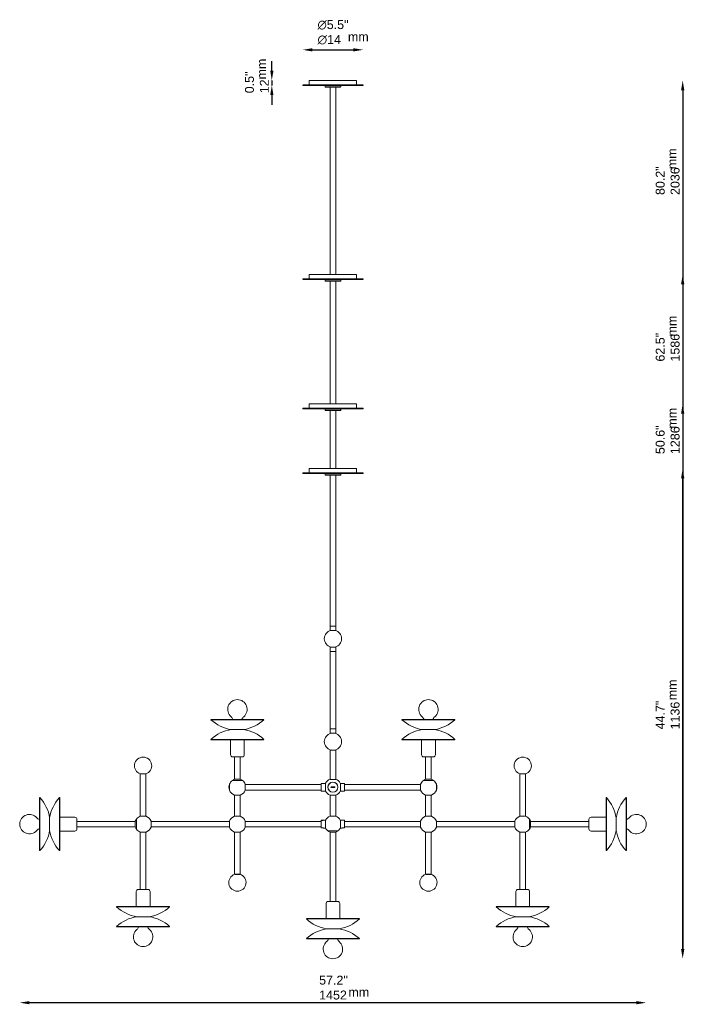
# Model space of a CAD drawing. Header units: millimetres. Extents: x 172 to 3573, y 86 to 2603.
# Tile 3 of 3: x 2032 to 3573, y 258 to 2541. Entities that reach past the tile are written whole.
import ezdxf

# ---------------------------------------------------------------- set-up
doc = ezdxf.new("R2010")
doc.units = ezdxf.units.MM
doc.header["$LTSCALE"] = 9
doc.linetypes.add('DASHED', pattern=[0.2068, 0.1655, -0.0413])
for name, color, linetype, lineweight in [('Symbol (ISO)', 7, 'Continuous', 25), ('Widoczne (ISO)', 7, 'Continuous', 50), ('Wymiar (ISO)', 7, 'Continuous', 25)]:
    doc.layers.add(name, color=color, linetype=linetype, lineweight=lineweight)
doc.styles.add('Tekst notatki (ISO)', font='arial.ttf')
doc.dimstyles.new('Domyślne (ISO)', dxfattribs={"dimscale": 9, "dimtxt": 2.3, "dimasz": 2.5, "dimexe": 3.175, "dimexo": 0, "dimgap": 0.762, "dimtad": 1, "dimdec": 1, "dimlfac": 0.03937, "dimzin": 0, "dimdsep": 46, "dimtxsty": 'Tekst notatki (ISO)', "dimcen": 0.09, "dimdle": 10, "dimclrd": 256, "dimclre": 256, "dimclrt": 256, "dimazin": 2, "dimtfac": 1, "dimtmove": 0, "dimatfit": 3, "dimfxl": 0, "dimtolj": 1, "dimlwd": -1, "dimlwe": -1, "dimarcsym": 0})

# ---------------------------------------------------------------- blocks, each defined once
blk = doc.blocks.new('*D4')
at = {"layer": 'Defpoints', "color": 0, "transparency": 16777216}
for p in [(2032.5, 676), (3484.9, 676), (2032.5, 262)]:
    blk.add_point(p, dxfattribs=at)
at = {"layer": 'Wymiar (ISO)', "transparency": 16777216}
blk.add_line((3462.4, 262), (2055, 262), dxfattribs=at)
for points in [[(2055, 265.7), (2055, 258.2), (2032.5, 262)], [(3462.4, 265.7), (3462.4, 258.2), (3484.9, 262)]]:
    blk.add_solid(points, dxfattribs=at)
at = {"layer": 'Wymiar (ISO)', "transparency": 16777216, "insert": (2726.7, 324.6), "char_height": 20.7, "attachment_point": 1, "style": 'Tekst notatki (ISO)'}
blk.add_mtext('\\A1;57.2"\\P1452', dxfattribs=at)
blk = doc.blocks.new('*D5')
at = {"layer": 'Defpoints', "color": 0, "transparency": 16777216}
for p in [(2813.7, 1500.3), (3569.5, 1500.3), (2758.7, 363.8)]:
    blk.add_point(p, dxfattribs=at)
at = {"layer": 'Wymiar (ISO)', "transparency": 16777216}
blk.add_line((3569.5, 386.3), (3569.5, 1477.8), dxfattribs=at)
for points in [[(3565.8, 1477.8), (3573.3, 1477.8), (3569.5, 1500.3)], [(3565.8, 386.3), (3573.3, 386.3), (3569.5, 363.8)]]:
    blk.add_solid(points, dxfattribs=at)
at = {"layer": 'Wymiar (ISO)', "transparency": 16777216, "insert": (3507, 895.7), "char_height": 20.7, "attachment_point": 1, "rotation": 90, "style": 'Tekst notatki (ISO)'}
blk.add_mtext('\\A1;44.7"\\P1136', dxfattribs=at)
blk = doc.blocks.new('*D6')
at = {"layer": 'Defpoints', "color": 0, "transparency": 16777216}
for p in [(2813.7, 1650.3), (2758.7, 363.8), (3569.5, 363.8)]:
    blk.add_point(p, dxfattribs=at)
at = {"layer": 'Wymiar (ISO)', "transparency": 16777216}
blk.add_line((3569.5, 1627.8), (3569.5, 386.3), dxfattribs=at)
for points in [[(3565.8, 1627.8), (3573.3, 1627.8), (3569.5, 1650.3)], [(3565.8, 386.3), (3573.3, 386.3), (3569.5, 363.8)]]:
    blk.add_solid(points, dxfattribs=at)
at = {"layer": 'Wymiar (ISO)', "transparency": 16777216, "insert": (3507, 1534), "char_height": 20.7, "attachment_point": 1, "rotation": 90, "style": 'Tekst notatki (ISO)'}
blk.add_mtext('\\A1;50.6"\\P1286', dxfattribs=at)
blk = doc.blocks.new('*D7')
at = {"layer": 'Defpoints', "color": 0, "transparency": 16777216}
for p in [(2813.7, 1950.3), (2758.7, 363.8), (3569.5, 363.8)]:
    blk.add_point(p, dxfattribs=at)
at = {"layer": 'Wymiar (ISO)', "transparency": 16777216}
blk.add_line((3569.5, 1927.8), (3569.5, 386.3), dxfattribs=at)
for points in [[(3565.8, 1927.8), (3573.3, 1927.8), (3569.5, 1950.3)], [(3565.8, 386.3), (3573.3, 386.3), (3569.5, 363.8)]]:
    blk.add_solid(points, dxfattribs=at)
at = {"layer": 'Wymiar (ISO)', "transparency": 16777216, "insert": (3507, 1748.5), "char_height": 20.7, "attachment_point": 1, "rotation": 90, "style": 'Tekst notatki (ISO)'}
blk.add_mtext('\\A1;62.5"\\P1586', dxfattribs=at)
blk = doc.blocks.new('*D8')
at = {"layer": 'Defpoints', "color": 0, "transparency": 16777216}
for p in [(2813.7, 2400.3), (2758.7, 363.8), (3569.5, 363.8)]:
    blk.add_point(p, dxfattribs=at)
at = {"layer": 'Wymiar (ISO)', "transparency": 16777216}
blk.add_line((3569.5, 2377.8), (3569.5, 386.3), dxfattribs=at)
for points in [[(3565.8, 2377.8), (3573.3, 2377.8), (3569.5, 2400.3)], [(3565.8, 386.3), (3573.3, 386.3), (3569.5, 363.8)]]:
    blk.add_solid(points, dxfattribs=at)
at = {"layer": 'Wymiar (ISO)', "transparency": 16777216, "insert": (3507, 2134.7), "char_height": 20.7, "attachment_point": 1, "rotation": 90, "style": 'Tekst notatki (ISO)'}
blk.add_mtext('\\A1;80.2"\\P2036', dxfattribs=at)
blk = doc.blocks.new('*D9')
at = {"layer": 'Defpoints', "color": 0, "transparency": 16777216}
for p in [(2703.7, 2400.3), (2617, 2388.8), (2688.7, 2388.8)]:
    blk.add_point(p, dxfattribs=at)
at = {"layer": 'Wymiar (ISO)', "transparency": 16777216}
for p, q in [((2617, 2422.8), (2617, 2445.3)), ((2617, 2400.3), (2617, 2388.8)), ((2617, 2366.3), (2617, 2343.8))]:
    blk.add_line(p, q, dxfattribs=at)
for points in [[(2613.3, 2422.8), (2620.8, 2422.8), (2617, 2400.3)], [(2613.3, 2366.3), (2620.8, 2366.3), (2617, 2388.8)]]:
    blk.add_solid(points, dxfattribs=at)
at = {"layer": 'Wymiar (ISO)', "transparency": 16777216, "insert": (2554.8, 2370.6), "char_height": 20.7, "attachment_point": 1, "rotation": 90, "style": 'Tekst notatki (ISO)'}
blk.add_mtext('\\A1;0.5"\\P12', dxfattribs=at)
blk = doc.blocks.new('*D10')
at = {"layer": 'Defpoints', "color": 0, "transparency": 16777216}
for p in [(2828.7, 2471.4), (2688.7, 2390.3), (2828.7, 2390.3)]:
    blk.add_point(p, dxfattribs=at)
at = {"layer": 'Wymiar (ISO)', "transparency": 16777216}
blk.add_line((2711.2, 2471.4), (2806.2, 2471.4), dxfattribs=at)
for points in [[(2711.2, 2475.1), (2711.2, 2467.6), (2688.7, 2471.4)], [(2806.2, 2475.1), (2806.2, 2467.6), (2828.7, 2471.4)]]:
    blk.add_solid(points, dxfattribs=at)
at = {"layer": 'Wymiar (ISO)', "transparency": 16777216, "insert": (2722.9, 2540.2), "char_height": 20.7, "attachment_point": 1, "style": 'Tekst notatki (ISO)'}
blk.add_mtext('\\A1;{\\fAIGDT|b0|i0;\\ln}\\fArial|b0|i0;{\\H20.7000;5.5"}\\P∅14', dxfattribs=at)

msp = doc.modelspace()

# ---------------------------------------------------------------- linework, layer by layer
at = {"layer": 'Widoczne (ISO)', "linetype": 'DASHED', "lineweight": 5, "ltscale": 0.725286}
for p, q in [((2813.67, 2400.32), (2703.67, 2400.32)), ((2813.67, 1950.32), (2703.67, 1950.32)), ((2813.67, 1650.32), (2703.67, 1650.32))]:
    msp.add_line(p, q, dxfattribs=at)
at = {"layer": 'Widoczne (ISO)', "linetype": 'DASHED', "lineweight": 5, "ltscale": 0.767554}
for p, q in [((2703.67, 2400.32), (2703.67, 2390.32)), ((2813.67, 2400.32), (2813.67, 2390.32)), ((2703.67, 1950.32), (2703.67, 1940.32)), ((2813.67, 1950.32), (2813.67, 1940.32)), ((2703.67, 1650.32), (2703.67, 1640.32)), ((2813.67, 1650.32), (2813.67, 1640.32))]:
    msp.add_line(p, q, dxfattribs=at)
at = {"layer": 'Widoczne (ISO)', "linetype": 'DASHED', "lineweight": 5, "ltscale": 0.724882}
for p, q in [((2828.67, 2390.32), (2688.67, 2390.32)), ((2688.67, 2388.82), (2828.67, 2388.82)), ((2828.67, 1940.32), (2688.67, 1940.32)), ((2688.67, 1938.82), (2828.67, 1938.82)), ((2828.67, 1640.32), (2688.67, 1640.32)), ((2688.67, 1638.82), (2828.67, 1638.82))]:
    msp.add_line(p, q, dxfattribs=at)
at = {"layer": 'Widoczne (ISO)', "linetype": 'DASHED', "lineweight": 5, "ltscale": 0.317196}
for p, q in [((2688.67, 2390.32), (2688.67, 2388.82)), ((2828.67, 2390.32), (2828.67, 2388.82)), ((2688.67, 1940.32), (2688.67, 1938.82)), ((2828.67, 1940.32), (2828.67, 1938.82)), ((2688.67, 1640.32), (2688.67, 1638.82)), ((2828.67, 1640.32), (2828.67, 1638.82))]:
    msp.add_line(p, q, dxfattribs=at)
at = {"layer": 'Widoczne (ISO)', "linetype": 'DASHED', "lineweight": 5, "ltscale": 0.149475}
for p, q in [((2741.17, 2388.82), (2740.67, 2388.32)), ((2741.17, 2384.82), (2740.67, 2385.32)), ((2776.17, 2388.82), (2776.67, 2388.32)), ((2776.17, 2384.82), (2776.67, 2385.32)), ((2741.17, 1938.82), (2740.67, 1938.32)), ((2741.17, 1934.82), (2740.67, 1935.32)), ((2776.17, 1938.82), (2776.67, 1938.32)), ((2776.17, 1934.82), (2776.67, 1935.32)), ((2741.17, 1638.82), (2740.67, 1638.32)), ((2741.17, 1634.82), (2740.67, 1635.32)), ((2776.17, 1638.82), (2776.67, 1638.32)), ((2776.17, 1634.82), (2776.67, 1635.32))]:
    msp.add_line(p, q, dxfattribs=at)
at = {"layer": 'Widoczne (ISO)', "linetype": 'DASHED', "lineweight": 5, "ltscale": 0.723403}
for p, q in [((2776.67, 2388.32), (2740.67, 2388.32)), ((2740.67, 2385.32), (2776.67, 2385.32)), ((2776.67, 1938.32), (2740.67, 1938.32)), ((2740.67, 1935.32), (2776.67, 1935.32)), ((2776.67, 1638.32), (2740.67, 1638.32)), ((2740.67, 1635.32), (2776.67, 1635.32))]:
    msp.add_line(p, q, dxfattribs=at)
at = {"layer": 'Widoczne (ISO)', "linetype": 'DASHED', "lineweight": 5, "ltscale": 0.805932}
for p, q in [((2740.67, 2385.32), (2740.67, 2388.32)), ((2776.67, 2385.32), (2776.67, 2388.32)), ((2740.67, 1935.32), (2740.67, 1938.32)), ((2776.67, 1935.32), (2776.67, 1938.32)), ((2740.67, 1635.32), (2740.67, 1638.32)), ((2776.67, 1635.32), (2776.67, 1638.32))]:
    msp.add_line(p, q, dxfattribs=at)
at = {"layer": 'Widoczne (ISO)', "linetype": 'DASHED', "lineweight": 5, "ltscale": 0.720462}
for p, q in [((2776.17, 2384.82), (2741.17, 2384.82)), ((2776.17, 1934.82), (2741.17, 1934.82)), ((2776.17, 1634.82), (2741.17, 1634.82))]:
    msp.add_line(p, q, dxfattribs=at)
at = {"layer": 'Widoczne (ISO)', "linetype": 'DASHED', "lineweight": 5, "ltscale": 0.725005}
for p, q in [((2752.17, 2384.82), (2752.17, 1950.32)), ((2765.17, 2384.82), (2765.17, 1950.32))]:
    msp.add_line(p, q, dxfattribs=at)
at = {"layer": 'Widoczne (ISO)', "linetype": 'DASHED', "lineweight": 5, "ltscale": 0.724447}
for p, q in [((2752.17, 1934.82), (2752.17, 1650.32)), ((2765.17, 1934.82), (2765.17, 1650.32))]:
    msp.add_line(p, q, dxfattribs=at)
at = {"layer": 'Widoczne (ISO)', "linetype": 'DASHED', "lineweight": 5, "ltscale": 0.722652}
for p, q in [((2752.17, 1634.82), (2752.17, 1500.32)), ((2765.17, 1634.82), (2765.17, 1500.32))]:
    msp.add_line(p, q, dxfattribs=at)
at = {"layer": 'Widoczne (ISO)', "linetype": 'Continuous', "lineweight": 5}
for p, q in [((2828.67, 1490.32), (2688.67, 1490.32)), ((2688.67, 1490.32), (2688.67, 1488.82)), ((2688.67, 1488.82), (2828.67, 1488.82)), ((2813.67, 1500.32), (2703.67, 1500.32)), ((2703.67, 1500.32), (2703.67, 1490.32)), ((2741.17, 1488.82), (2740.67, 1488.32)), ((2776.67, 1488.32), (2740.67, 1488.32)), ((2740.67, 1485.32), (2740.67, 1488.32)), ((2740.67, 1485.32), (2776.67, 1485.32)), ((2741.17, 1484.82), (2740.67, 1485.32)), ((2776.17, 1484.82), (2741.17, 1484.82)), ((2752.17, 1135.32), (2752.17, 1484.82)), ((2765.17, 1135.32), (2765.17, 1484.82)), ((2776.17, 1488.82), (2776.67, 1488.32)), ((2776.17, 1484.82), (2776.67, 1485.32)), ((2776.67, 1485.32), (2776.67, 1488.32)), ((2813.67, 1500.32), (2813.67, 1490.32)), ((2828.67, 1490.32), (2828.67, 1488.82)), ((2765.17, 1135.32), (2752.17, 1135.32)), ((2752.17, 1135.32), (2752.17, 1125.32)), ((2752.17, 1135.32), (2765.17, 1135.32)), ((2752.17, 1125.32), (2765.17, 1125.32)), ((2765.17, 1135.32), (2765.17, 1125.32)), ((2765.17, 1086.59), (2752.17, 1086.59)), ((2752.17, 1086.59), (2752.17, 1076.59)), ((2765.17, 1076.59), (2752.17, 1076.59)), ((2752.17, 896.59), (2752.17, 1076.59)), ((2752.17, 1076.59), (2765.17, 1076.59)), ((2765.17, 1086.59), (2765.17, 1076.59)), ((2765.17, 896.59), (2765.17, 1076.59)), ((2476.38, 918.75), (2475.71, 918.01)), ((2475.71, 918.01), (2598.71, 918.01)), ((2476.38, 918.75), (2598.04, 918.75)), ((2598.04, 918.75), (2598.71, 918.01)), ((2919.3, 918.75), (2918.63, 918.01)), ((2918.63, 918.01), (3041.63, 918.01)), ((2919.3, 918.75), (3040.97, 918.75)), ((3040.97, 918.75), (3041.63, 918.01)), ((2522.71, 895.24), (2551.71, 895.24)), ((2551.71, 895.24), (2522.71, 895.24)), ((2752.17, 896.59), (2765.17, 896.59)), ((2765.17, 896.59), (2752.17, 896.59)), ((2752.17, 886.59), (2752.17, 896.59)), ((2765.17, 886.59), (2765.17, 896.59)), ((2965.63, 895.24), (2994.63, 895.24)), ((2994.63, 895.24), (2965.63, 895.24)), ((2598.71, 872.48), (2475.71, 872.48)), ((2476.38, 871.73), (2475.71, 872.48)), ((2598.04, 871.73), (2476.38, 871.73)), ((2521.21, 836.91), (2521.21, 871.73)), ((2553.21, 836.91), (2553.21, 871.73)), ((2598.04, 871.73), (2598.71, 872.48)), ((2752.17, 886.59), (2765.17, 886.59)), ((3041.63, 872.48), (2918.63, 872.48)), ((2919.3, 871.73), (2918.63, 872.48)), ((3040.97, 871.73), (2919.3, 871.73)), ((2964.13, 836.91), (2964.13, 871.73)), ((2996.13, 836.91), (2996.13, 871.73)), ((3040.97, 871.73), (3041.63, 872.48)), ((2765.17, 847.86), (2752.17, 847.86)), ((2752.17, 779.86), (2752.17, 847.86)), ((2765.17, 779.86), (2765.17, 847.86)), ((2548.21, 831.91), (2526.21, 831.91)), ((2530.71, 779.91), (2530.71, 831.91)), ((2543.71, 779.91), (2543.71, 831.91)), ((2991.13, 831.91), (2969.13, 831.91)), ((2973.63, 779.91), (2973.63, 831.91)), ((2986.63, 779.91), (2986.63, 831.91)), ((2325.11, 792.27), (2312.11, 792.27)), ((2312.11, 792.27), (2312.11, 694.27)), ((2324.86, 792.35), (2312.36, 792.35)), ((2313.61, 792.35), (2313.61, 792.27)), ((2323.61, 792.35), (2323.61, 792.27)), ((2325.11, 792.27), (2325.11, 694.27)), ((2525.46, 777.13), (2548.96, 777.13)), ((2525.66, 777.28), (2548.76, 777.28)), ((2525.66, 777.13), (2525.66, 777.28)), ((2543.83, 779.91), (2530.59, 779.91)), ((2548.76, 777.13), (2548.76, 777.28)), ((2751.92, 779.86), (2765.42, 779.86)), ((2968.38, 777.13), (2991.88, 777.13)), ((2968.58, 777.28), (2991.68, 777.28)), ((2968.58, 777.13), (2968.58, 777.28)), ((2986.76, 779.91), (2973.51, 779.91)), ((2991.68, 777.13), (2991.68, 777.28)), ((3205.23, 792.27), (3192.23, 792.27)), ((3192.23, 792.27), (3192.23, 694.27)), ((3204.98, 792.35), (3192.48, 792.35)), ((3193.73, 792.35), (3193.73, 792.27)), ((3203.73, 792.35), (3203.73, 792.27)), ((3205.23, 792.27), (3205.23, 694.27)), ((2517.66, 762.57), (2517.98, 762.57)), ((2517.98, 760.57), (2517.66, 760.57)), ((2518.77, 755.02), (2518.77, 768.12)), ((2518.91, 768.12), (2518.77, 768.12)), ((2518.91, 755.02), (2518.77, 755.02)), ((2518.91, 754.82), (2518.91, 768.32)), ((2555.5, 768.32), (2555.5, 754.82)), ((2555.5, 768.07), (2731.5, 768.07)), ((2555.5, 755.07), (2731.5, 755.07)), ((2731.5, 770.45), (2736, 770.45)), ((2731.5, 770.43), (2731.5, 770.45)), ((2736, 770.43), (2731.5, 770.43)), ((2731.5, 770.43), (2731.5, 752.68)), ((2741.5, 770.57), (2737.5, 770.57)), ((2741.5, 752.32), (2741.5, 770.82)), ((2762.17, 762.57), (2755.17, 762.57)), ((2755.17, 760.57), (2762.17, 760.57)), ((2775.84, 770.82), (2775.84, 752.32)), ((2775.84, 770.57), (2779.84, 770.57)), ((2785.84, 770.44), (2781.34, 770.44)), ((2785.84, 752.69), (2785.84, 770.44)), ((2961.84, 768.07), (2785.84, 768.07)), ((2961.84, 755.07), (2785.84, 755.07)), ((2961.84, 754.82), (2961.84, 768.32)), ((2998.43, 768.32), (2998.43, 754.82)), ((2998.43, 768.12), (2998.58, 768.12)), ((2998.43, 755.02), (2998.58, 755.02)), ((2998.58, 768.12), (2998.58, 755.02)), ((2999.68, 762.57), (2999.37, 762.57)), ((2999.37, 760.57), (2999.68, 760.57)), ((2078.43, 736.8), (2079.17, 737.47)), ((2078.43, 615.14), (2078.43, 736.8)), ((2079.17, 614.47), (2079.17, 737.47)), ((2124.7, 737.47), (2124.7, 614.47)), ((2125.44, 736.8), (2124.7, 737.47)), ((2125.44, 736.8), (2125.44, 615.14)), ((2543.96, 743.27), (2530.46, 743.27)), ((2530.71, 694.27), (2530.71, 743.27)), ((2543.71, 694.27), (2543.71, 743.27)), ((2731.5, 752.68), (2736, 752.68)), ((2741.5, 752.57), (2737.5, 752.57)), ((2765.42, 743.27), (2751.92, 743.27)), ((2752.17, 743.27), (2752.17, 694.27)), ((2765.17, 743.27), (2765.17, 694.27)), ((2775.84, 752.57), (2779.84, 752.57)), ((2785.84, 752.69), (2781.34, 752.69)), ((2781.34, 752.69), (2785.84, 752.69)), ((2785.84, 752.69), (2785.84, 752.69)), ((2986.88, 743.27), (2973.38, 743.27)), ((2973.63, 694.27), (2973.63, 743.27)), ((2986.63, 694.27), (2986.63, 743.27)), ((3391.9, 736.8), (3392.64, 737.47)), ((3391.9, 615.14), (3391.9, 736.8)), ((3392.64, 614.47), (3392.64, 737.47)), ((3438.17, 737.47), (3438.17, 614.47)), ((3438.91, 736.8), (3438.17, 737.47)), ((3438.91, 736.8), (3438.91, 615.14)), ((2101.94, 661.47), (2101.94, 690.47)), ((2101.94, 690.47), (2101.94, 661.47)), ((2160.27, 691.97), (2125.44, 691.97)), ((2165.27, 686.97), (2165.27, 664.97)), ((2302.9, 664.42), (2302.9, 687.52)), ((2303.05, 687.52), (2302.9, 687.52)), ((2303.05, 664.22), (2303.05, 687.72)), ((2311.86, 694.27), (2325.36, 694.27)), ((2530.46, 694.27), (2543.96, 694.27)), ((2741.5, 684.97), (2737.48, 684.97)), ((2741.5, 666.72), (2741.5, 685.22)), ((2751.92, 694.27), (2765.42, 694.27)), ((2775.84, 685.22), (2775.84, 666.72)), ((2775.84, 684.97), (2779.84, 684.97)), ((2973.38, 694.27), (2986.88, 694.27)), ((3191.98, 694.27), (3205.48, 694.27)), ((3214.29, 687.72), (3214.29, 664.22)), ((3214.29, 687.52), (3214.44, 687.52)), ((3214.44, 687.52), (3214.44, 664.42)), ((3352.07, 664.97), (3352.07, 686.97)), ((3357.07, 691.97), (3391.9, 691.97)), ((3415.41, 661.47), (3415.41, 690.47)), ((3415.41, 690.47), (3415.41, 661.47)), ((2165.27, 682.47), (2300.27, 682.47)), ((2165.27, 669.47), (2300.27, 669.47)), ((2300.27, 682.59), (2300.27, 669.35)), ((2303.05, 664.42), (2302.9, 664.42)), ((2336.91, 682.72), (2336.91, 669.22)), ((2518.91, 682.47), (2336.91, 682.47)), ((2518.91, 669.47), (2336.91, 669.47)), ((2518.91, 669.22), (2518.91, 682.72)), ((2555.5, 682.72), (2555.5, 669.22)), ((2555.5, 682.47), (2731.5, 682.47)), ((2555.5, 669.47), (2731.5, 669.47)), ((2731.5, 684.89), (2736, 684.89)), ((2731.5, 684.8), (2731.5, 684.89)), ((2736, 684.8), (2731.5, 684.8)), ((2731.5, 684.8), (2731.5, 667.06)), ((2731.5, 667.06), (2736, 667.06)), ((2741.5, 666.97), (2737.48, 666.97)), ((2775.84, 666.97), (2779.84, 666.97)), ((2781.34, 684.86), (2785.84, 684.86)), ((2785.84, 684.84), (2781.34, 684.84)), ((2781.34, 667.09), (2785.84, 667.09)), ((2785.84, 684.86), (2785.84, 684.84)), ((2785.84, 667.09), (2785.84, 684.84)), ((2961.84, 682.47), (2785.84, 682.47)), ((2961.84, 669.47), (2785.84, 669.47)), ((2961.84, 669.22), (2961.84, 682.72)), ((2998.43, 682.72), (2998.43, 669.22)), ((2998.43, 682.47), (3180.43, 682.47)), ((2998.43, 669.47), (3180.43, 669.47)), ((3180.43, 669.22), (3180.43, 682.72)), ((3214.29, 664.42), (3214.44, 664.42)), ((3217.07, 669.35), (3217.07, 682.59)), ((3352.07, 682.47), (3217.07, 682.47)), ((3352.07, 669.47), (3217.07, 669.47)), ((2160.27, 659.97), (2125.44, 659.97)), ((2325.36, 657.68), (2311.86, 657.68)), ((2312.11, 524.68), (2312.11, 657.68)), ((2325.11, 524.68), (2325.11, 657.68)), ((2543.96, 657.68), (2530.46, 657.68)), ((2530.71, 559.68), (2530.71, 657.68)), ((2543.71, 559.68), (2543.71, 657.68)), ((2770.42, 660.41), (2746.92, 660.41)), ((2747.12, 660.41), (2747.12, 660.26)), ((2770.22, 660.26), (2747.12, 660.26)), ((2752.05, 657.63), (2765.29, 657.63)), ((2752.17, 657.63), (2752.17, 496.63)), ((2765.17, 657.63), (2765.17, 496.63)), ((2770.22, 660.41), (2770.22, 660.26)), ((2986.88, 657.68), (2973.38, 657.68)), ((2973.63, 559.68), (2973.63, 657.68)), ((2986.63, 559.68), (2986.63, 657.68)), ((3205.48, 657.68), (3191.98, 657.68)), ((3192.23, 524.68), (3192.23, 657.68)), ((3205.23, 524.68), (3205.23, 657.68)), ((3357.07, 659.97), (3391.9, 659.97)), ((2078.43, 615.14), (2079.17, 614.47)), ((2125.44, 615.14), (2124.7, 614.47)), ((3391.9, 615.14), (3392.64, 614.47)), ((3438.91, 615.14), (3438.17, 614.47)), ((2530.71, 559.68), (2543.71, 559.68)), ((2530.96, 559.59), (2543.46, 559.59)), ((2973.63, 559.68), (2986.63, 559.68)), ((2973.88, 559.59), (2986.38, 559.59)), ((2302.61, 519.68), (2302.61, 484.85)), ((2307.61, 524.68), (2329.61, 524.68)), ((2334.61, 519.68), (2334.61, 484.85)), ((3182.73, 519.68), (3182.73, 484.85)), ((3187.73, 524.68), (3209.73, 524.68)), ((3214.73, 519.68), (3214.73, 484.85)), ((2257.78, 484.85), (2257.11, 484.1)), ((2257.11, 484.1), (2380.11, 484.1)), ((2257.78, 484.85), (2379.44, 484.85)), ((2379.44, 484.85), (2380.11, 484.1)), ((2742.67, 491.63), (2742.67, 456.8)), ((2747.67, 496.63), (2769.67, 496.63)), ((2774.67, 491.63), (2774.67, 456.8)), ((3137.9, 484.85), (3137.23, 484.1)), ((3137.23, 484.1), (3260.23, 484.1)), ((3137.9, 484.85), (3259.56, 484.85)), ((3259.56, 484.85), (3260.23, 484.1)), ((2333.11, 461.34), (2304.11, 461.34)), ((2304.11, 461.34), (2333.11, 461.34)), ((2697.84, 456.8), (2697.17, 456.06)), ((2697.84, 456.8), (2819.5, 456.8)), ((2819.5, 456.8), (2820.17, 456.06)), ((3184.23, 461.34), (3213.23, 461.34)), ((3213.23, 461.34), (3184.23, 461.34)), ((2380.11, 438.57), (2257.11, 438.57)), ((2257.78, 437.83), (2257.11, 438.57)), ((2379.44, 437.83), (2257.78, 437.83)), ((2379.44, 437.83), (2380.11, 438.57)), ((2697.17, 456.06), (2820.17, 456.06)), ((3260.23, 438.57), (3137.23, 438.57)), ((3137.9, 437.83), (3137.23, 438.57)), ((3259.56, 437.83), (3137.9, 437.83)), ((3259.56, 437.83), (3260.23, 438.57)), ((2773.17, 433.3), (2744.17, 433.3)), ((2744.17, 433.3), (2773.17, 433.3)), ((2820.17, 410.53), (2697.17, 410.53)), ((2697.84, 409.79), (2697.17, 410.53)), ((2819.5, 409.79), (2697.84, 409.79)), ((2819.5, 409.79), (2820.17, 410.53))]:
    msp.add_line(p, q, dxfattribs=at)
for radius in [11.75, 11.55]:
    msp.add_circle((2758.67, 761.57), radius, dxfattribs=at)
for centre, radius, start, end in [((2758.67, 1105.96), 20, 104.47751, 255.52249), ((2758.67, 1105.96), 20, 284.47751, 75.52249), ((2537.21, 942.21), 22.5, 310.21496, 229.78504), ((2980.13, 942.21), 22.5, 310.21496, 229.78504), ((2537.21, 985.08), 91, 227.48182, 260.83137), ((2537.21, 985.08), 91, 279.16863, 312.51818), ((2980.13, 985.08), 91, 227.48182, 260.83137), ((2980.13, 985.08), 91, 279.16863, 312.51818), ((2537.21, 805.41), 91, 99.16863, 132.51818), ((2537.21, 805.41), 91, 47.48182, 80.83137), ((2980.13, 805.41), 91, 99.16863, 132.51818), ((2980.13, 805.41), 91, 47.48182, 80.83137), ((2758.67, 867.23), 20, 104.47751, 255.52249), ((2758.67, 867.23), 20, 284.47751, 75.52249), ((2318.61, 811.35), 20, 288.20996, 251.79004), ((2526.21, 836.91), 5, 180, 270), ((2548.21, 836.91), 5, 270, 0), ((2969.13, 836.91), 5, 180, 270), ((2991.13, 836.91), 5, 270, 0), ((3198.73, 811.35), 20, 288.20996, 251.79004), ((2537.21, 761.57), 19.5, 127.05376, 159.74775), ((2537.21, 761.56), 19.5, 109.84899, 126.32094), ((2537.21, 761.56), 19.5, 53.67906, 70.15101), ((2537.21, 761.57), 19.5, 20.25225, 52.94624), ((2758.67, 761.57), 19.5, 110.25225, 151.68238), ((2758.67, 761.57), 19.5, 28.31762, 69.74775), ((2980.13, 761.57), 19.5, 127.05376, 159.74775), ((2980.13, 761.56), 19.5, 109.84899, 126.32094), ((2980.13, 761.56), 19.5, 53.67906, 70.15101), ((2980.13, 761.57), 19.5, 20.25225, 52.94624), ((2537.13, 761.57), 19.5, 160.37288, 177.06047), ((2537.13, 761.57), 19.5, 182.93953, 199.62712), ((2537.21, 761.57), 19.5, 200.25225, 249.74775), ((2537.21, 761.57), 19.5, 290.25225, 339.74775), ((2980.13, 761.57), 19.5, 200.25225, 249.74775), ((2980.13, 761.57), 19.5, 290.25225, 339.74775), ((2980.21, 761.57), 19.5, 2.93953, 19.62712), ((2980.21, 761.57), 19.5, 340.37288, 357.06047), ((2012.1, 675.97), 91, 9.16863, 42.51818), ((2191.77, 675.97), 91, 137.48182, 170.83137), ((2758.67, 761.57), 19.5, 208.31762, 249.74775), ((2758.67, 761.57), 19.5, 290.25225, 331.68238), ((3325.57, 675.97), 91, 9.16863, 42.51818), ((3505.24, 675.97), 91, 137.48182, 170.83137), ((2054.97, 675.97), 22.5, 40.21496, 319.78504), ((2160.27, 686.97), 5, 0, 90), ((2318.62, 675.97), 19.5, 143.67906, 160.15101), ((2318.61, 675.97), 19.5, 110.25225, 142.94624), ((2318.61, 675.97), 19.5, 20.25225, 69.74775), ((2537.21, 675.97), 19.5, 110.25225, 159.74775), ((2537.21, 675.97), 19.5, 20.25225, 69.74775), ((2758.67, 675.97), 19.5, 110.25225, 151.68238), ((2758.67, 675.97), 19.5, 28.31762, 69.74775), ((2980.13, 675.97), 19.5, 110.25225, 159.74775), ((2980.13, 675.97), 19.5, 20.25225, 69.74775), ((3198.73, 675.97), 19.5, 110.25225, 159.74775), ((3198.73, 675.97), 19.5, 37.05376, 69.74775), ((3198.73, 675.97), 19.5, 19.84899, 36.32094), ((3357.07, 686.97), 5, 90, 180), ((3462.37, 675.97), 22.5, 220.21496, 139.78504), ((2160.27, 664.97), 5, 270, 0), ((2318.62, 675.97), 19.5, 199.84899, 216.32094), ((2318.61, 675.97), 19.5, 217.05376, 249.74775), ((2318.61, 675.97), 19.5, 290.25225, 339.74775), ((2537.21, 675.97), 19.5, 200.25225, 249.74775), ((2537.21, 675.97), 19.5, 290.25225, 339.74775), ((2758.67, 675.97), 19.5, 208.31762, 232.94624), ((2758.67, 675.97), 19.5, 307.05376, 331.68238), ((2980.13, 675.97), 19.5, 200.25225, 249.74775), ((2980.13, 675.97), 19.5, 290.25225, 339.74775), ((3198.73, 675.97), 19.5, 200.25225, 249.74775), ((3198.73, 675.97), 19.5, 290.25225, 322.94624), ((3198.73, 675.97), 19.5, 323.67906, 340.15101), ((3357.07, 664.97), 5, 180, 270), ((2012.1, 675.97), 91, 317.48182, 350.83137), ((2191.77, 675.97), 91, 189.16863, 222.51818), ((2758.67, 675.97), 19.5, 233.67906, 250.15101), ((2758.67, 675.97), 19.5, 289.84899, 306.32094), ((3325.57, 675.97), 91, 317.48182, 350.83137), ((3505.24, 675.97), 91, 189.16863, 222.51818), ((2537.21, 540.6), 20, 108.20996, 71.79004), ((2980.13, 540.6), 20, 108.20996, 71.79004), ((2307.61, 519.68), 5, 90, 180), ((2329.61, 519.68), 5, 0, 90), ((3187.73, 519.68), 5, 90, 180), ((3209.73, 519.68), 5, 0, 90), ((2318.61, 551.18), 91, 227.48182, 260.83137), ((2318.61, 551.18), 91, 279.16863, 312.51818), ((2747.67, 491.63), 5, 90, 180), ((2769.67, 491.63), 5, 0, 90), ((3198.73, 551.18), 91, 227.48182, 260.83137), ((3198.73, 551.18), 91, 279.16863, 312.51818), ((2318.61, 371.5), 91, 99.16863, 132.51818), ((2318.61, 371.5), 91, 47.48182, 80.83137), ((3198.73, 371.5), 91, 99.16863, 132.51818), ((3198.73, 371.5), 91, 47.48182, 80.83137), ((2758.67, 523.13), 91, 227.48182, 260.83137), ((2758.67, 523.13), 91, 279.16863, 312.51818), ((2318.61, 414.38), 22.5, 130.21496, 49.78504), ((2758.67, 343.46), 91, 99.16863, 132.51818), ((2758.67, 343.46), 91, 47.48182, 80.83137), ((3198.73, 414.38), 22.5, 130.21496, 49.78504), ((2758.67, 386.33), 22.5, 130.21496, 49.78504)]:
    msp.add_arc(centre, radius, start, end, dxfattribs=at)
for points, knots in [([(2526.59, 918.75), (2526.3, 919.71), (2525.92, 920.65), (2524.75, 922.84), (2523.82, 924.06), (2522.68, 925.02)], [0.7657322, 0.7657322, 0.7657322, 0.7657322, 1.06568359, 1.06568359, 1.51178206, 1.51178206, 1.51178206, 1.51178206]), ([(2551.73, 925.02), (2550.85, 924.27), (2550.08, 923.37), (2548.82, 921.37), (2548.31, 920.25), (2547.89, 918.98), (2547.86, 918.87), (2547.82, 918.75)], [0, 0, 0, 0, 0.3480324, 0.3480324, 0.7109096, 0.7109096, 0.74729423, 0.74729423, 0.74729423, 0.74729423]), ([(2965.61, 925.02), (2966.25, 924.48), (2966.82, 923.87), (2967.86, 922.48), (2968.31, 921.71), (2969.02, 920.21), (2969.29, 919.5), (2969.52, 918.75)], [1, 1, 1, 1, 1.19062293, 1.19062293, 1.38124586, 1.38124586, 1.52949203, 1.52949203, 1.52949203, 1.52949203]), ([(2994.66, 925.02), (2994.02, 924.48), (2993.45, 923.87), (2992.41, 922.48), (2991.95, 921.71), (2991.25, 920.21), (2990.98, 919.5), (2990.75, 918.75)], [1, 1, 1, 1, 1.19062293, 1.19062293, 1.38124586, 1.38124586, 1.52949203, 1.52949203, 1.52949203, 1.52949203]), ([(2517.98, 762.57), (2518, 762.57), (2518.02, 762.54), (2518.07, 762.44), (2518.09, 762.36), (2518.12, 762.18), (2518.14, 762.07), (2518.16, 761.83), (2518.16, 761.69), (2518.16, 761.44), (2518.16, 761.31), (2518.14, 761.06), (2518.12, 760.95), (2518.09, 760.77), (2518.07, 760.69), (2518.02, 760.59), (2518, 760.57), (2517.98, 760.57)], [-0.30386931, -0.30386931, -0.30386931, -0.30386931, -0.26553913, -0.26553913, -0.22720894, -0.22720894, -0.1895718, -0.1895718, -0.15193466, -0.15193466, -0.11429751, -0.11429751, -0.07666037, -0.07666037, -0.03833018, -0.03833018, 0, 0, 0, 0]), ([(2736, 770.43), (2736.19, 770.43), (2736.39, 770.43), (2736.76, 770.46), (2736.93, 770.48), (2737.2, 770.51), (2737.31, 770.53), (2737.47, 770.56), (2737.5, 770.56), (2737.5, 770.57)], [0, 0, 0, 0, 0.05661744, 0.05661744, 0.11323489, 0.11323489, 0.16985082, 0.16985082, 0.22646675, 0.22646675, 0.22646675, 0.22646675]), ([(2737.5, 770.57), (2737.5, 770.57), (2737.47, 770.56), (2737.31, 770.54), (2737.2, 770.53), (2736.93, 770.5), (2736.76, 770.48), (2736.39, 770.46), (2736.19, 770.45), (2736, 770.45)], [-0.22646675, -0.22646675, -0.22646675, -0.22646675, -0.16985082, -0.16985082, -0.11323489, -0.11323489, -0.05661744, -0.05661744, 0, 0, 0, 0]), ([(2755.17, 760.57), (2755.05, 760.57), (2754.91, 760.59), (2754.66, 760.69), (2754.55, 760.77), (2754.37, 760.95), (2754.3, 761.06), (2754.2, 761.31), (2754.17, 761.44), (2754.17, 761.69), (2754.2, 761.83), (2754.3, 762.07), (2754.37, 762.18), (2754.55, 762.36), (2754.66, 762.44), (2754.91, 762.54), (2755.05, 762.57), (2755.17, 762.57)], [0, 0, 0, 0, 0.03833018, 0.03833018, 0.07666037, 0.07666037, 0.11429751, 0.11429751, 0.15193466, 0.15193466, 0.1895718, 0.1895718, 0.22720894, 0.22720894, 0.26553913, 0.26553913, 0.30386931, 0.30386931, 0.30386931, 0.30386931]), ([(2762.17, 762.57), (2762.3, 762.57), (2762.43, 762.54), (2762.68, 762.44), (2762.79, 762.36), (2762.97, 762.18), (2763.04, 762.07), (2763.15, 761.83), (2763.17, 761.69), (2763.17, 761.44), (2763.15, 761.31), (2763.04, 761.06), (2762.97, 760.95), (2762.79, 760.77), (2762.68, 760.69), (2762.43, 760.59), (2762.3, 760.57), (2762.17, 760.57)], [0, 0, 0, 0, 0.03833018, 0.03833018, 0.07666037, 0.07666037, 0.11429751, 0.11429751, 0.15193466, 0.15193466, 0.1895718, 0.1895718, 0.22720894, 0.22720894, 0.26553913, 0.26553913, 0.30386931, 0.30386931, 0.30386931, 0.30386931]), ([(2779.84, 770.57), (2779.84, 770.57), (2779.88, 770.56), (2780.03, 770.54), (2780.14, 770.52), (2780.41, 770.49), (2780.58, 770.47), (2780.95, 770.45), (2781.15, 770.44), (2781.34, 770.44)], [-0.22555377, -0.22555377, -0.22555377, -0.22555377, -0.16985082, -0.16985082, -0.11323489, -0.11323489, -0.05661744, -0.05661744, 0, 0, 0, 0]), ([(2999.37, 760.57), (2999.34, 760.57), (2999.32, 760.59), (2999.27, 760.69), (2999.25, 760.77), (2999.22, 760.95), (2999.21, 761.06), (2999.19, 761.31), (2999.18, 761.44), (2999.18, 761.69), (2999.19, 761.83), (2999.21, 762.07), (2999.22, 762.18), (2999.25, 762.36), (2999.27, 762.44), (2999.32, 762.54), (2999.34, 762.57), (2999.37, 762.57)], [-0.30386931, -0.30386931, -0.30386931, -0.30386931, -0.26553913, -0.26553913, -0.22720894, -0.22720894, -0.1895718, -0.1895718, -0.15193466, -0.15193466, -0.11429751, -0.11429751, -0.07666037, -0.07666037, -0.03833018, -0.03833018, 0, 0, 0, 0]), ([(2737.5, 752.57), (2737.49, 752.57), (2737.45, 752.57), (2737.31, 752.59), (2737.2, 752.6), (2736.93, 752.63), (2736.76, 752.65), (2736.39, 752.67), (2736.19, 752.68), (2736, 752.68)], [-0.21796328, -0.21796328, -0.21796328, -0.21796328, -0.16985082, -0.16985082, -0.11323489, -0.11323489, -0.05661744, -0.05661744, 0, 0, 0, 0]), ([(2781.34, 752.69), (2781.15, 752.69), (2780.95, 752.69), (2780.58, 752.66), (2780.41, 752.65), (2780.14, 752.61), (2780.03, 752.6), (2779.88, 752.57), (2779.84, 752.57), (2779.84, 752.57)], [0, 0, 0, 0, 0.05661744, 0.05661744, 0.11323489, 0.11323489, 0.16985082, 0.16985082, 0.22646675, 0.22646675, 0.22646675, 0.22646675]), ([(2779.84, 752.57), (2779.84, 752.57), (2779.88, 752.57), (2780.03, 752.6), (2780.14, 752.61), (2780.41, 752.64), (2780.58, 752.66), (2780.95, 752.68), (2781.15, 752.69), (2781.34, 752.69)], [-0.22646675, -0.22646675, -0.22646675, -0.22646675, -0.16985082, -0.16985082, -0.11323489, -0.11323489, -0.05661744, -0.05661744, 0, 0, 0, 0]), ([(2072.16, 690.5), (2072.9, 689.61), (2073.81, 688.85), (2075.81, 687.58), (2076.93, 687.08), (2078.2, 686.66), (2078.31, 686.62), (2078.43, 686.58)], [0, 0, 0, 0, 0.3480324, 0.3480324, 0.7109096, 0.7109096, 0.74729422, 0.74729422, 0.74729422, 0.74729422]), ([(2736, 684.8), (2736.19, 684.8), (2736.39, 684.81), (2736.76, 684.84), (2736.93, 684.86), (2737.2, 684.89), (2737.31, 684.92), (2737.47, 684.95), (2737.5, 684.96), (2737.5, 684.97)], [0, 0, 0, 0, 0.05661744, 0.05661744, 0.11323489, 0.11323489, 0.16985082, 0.16985082, 0.22646675, 0.22646675, 0.22646675, 0.22646675]), ([(2737.5, 684.97), (2737.5, 684.97), (2737.47, 684.97), (2737.31, 684.96), (2737.2, 684.95), (2736.93, 684.92), (2736.76, 684.91), (2736.39, 684.89), (2736.19, 684.89), (2736, 684.89)], [-0.22646675, -0.22646675, -0.22646675, -0.22646675, -0.16985082, -0.16985082, -0.11323489, -0.11323489, -0.05661744, -0.05661744, 0, 0, 0, 0]), ([(2781.34, 684.86), (2781.15, 684.86), (2780.95, 684.86), (2780.58, 684.89), (2780.41, 684.9), (2780.14, 684.93), (2780.03, 684.95), (2779.88, 684.97), (2779.84, 684.97), (2779.84, 684.97)], [0, 0, 0, 0, 0.05661744, 0.05661744, 0.11323489, 0.11323489, 0.16985082, 0.16985082, 0.22646675, 0.22646675, 0.22646675, 0.22646675]), ([(2779.84, 684.97), (2779.84, 684.97), (2779.88, 684.96), (2780.03, 684.94), (2780.14, 684.92), (2780.41, 684.89), (2780.58, 684.87), (2780.95, 684.84), (2781.15, 684.84), (2781.34, 684.84)], [-0.22646675, -0.22646675, -0.22646675, -0.22646675, -0.16985082, -0.16985082, -0.11323489, -0.11323489, -0.05661744, -0.05661744, 0, 0, 0, 0]), ([(3445.19, 690.5), (3444.65, 689.86), (3444.03, 689.28), (3442.64, 688.25), (3441.87, 687.79), (3440.37, 687.09), (3439.66, 686.82), (3438.91, 686.58)], [1, 1, 1, 1, 1.19062293, 1.19062293, 1.38124586, 1.38124586, 1.52949203, 1.52949203, 1.52949203, 1.52949203]), ([(2078.43, 665.36), (2077.47, 665.06), (2076.53, 664.69), (2074.34, 663.52), (2073.12, 662.58), (2072.16, 661.44)], [0.76573221, 0.76573221, 0.76573221, 0.76573221, 1.06568359, 1.06568359, 1.51178206, 1.51178206, 1.51178206, 1.51178206]), ([(2737.48, 666.97), (2737.46, 666.97), (2737.43, 666.97), (2737.31, 666.98), (2737.2, 667), (2736.93, 667.02), (2736.76, 667.03), (2736.39, 667.05), (2736.19, 667.06), (2736, 667.06)], [-0.20112496, -0.20112496, -0.20112496, -0.20112496, -0.16985082, -0.16985082, -0.11323489, -0.11323489, -0.05661744, -0.05661744, 0, 0, 0, 0]), ([(2781.34, 667.09), (2781.15, 667.09), (2780.95, 667.08), (2780.58, 667.06), (2780.41, 667.04), (2780.14, 667.01), (2780.03, 667), (2779.88, 666.98), (2779.85, 666.97), (2779.84, 666.97)], [0, 0, 0, 0, 0.05661744, 0.05661744, 0.11323489, 0.11323489, 0.16985082, 0.16985082, 0.2205226, 0.2205226, 0.2205226, 0.2205226]), ([(3445.19, 661.44), (3444.65, 662.08), (3444.03, 662.66), (3442.64, 663.7), (3441.87, 664.15), (3440.37, 664.85), (3439.66, 665.13), (3438.91, 665.36)], [1, 1, 1, 1, 1.19062293, 1.19062293, 1.38124586, 1.38124586, 1.52949203, 1.52949203, 1.52949203, 1.52949203]), ([(2304.09, 431.56), (2304.97, 432.31), (2305.74, 433.21), (2307, 435.21), (2307.51, 436.34), (2307.93, 437.6), (2307.96, 437.71), (2308, 437.83)], [0, 0, 0, 0, 0.3480324, 0.3480324, 0.7109096, 0.7109096, 0.74729422, 0.74729422, 0.74729422, 0.74729422]), ([(2329.23, 437.83), (2329.52, 436.87), (2329.9, 435.94), (2331.07, 433.74), (2332, 432.52), (2333.14, 431.56)], [0.76573221, 0.76573221, 0.76573221, 0.76573221, 1.06568359, 1.06568359, 1.51178206, 1.51178206, 1.51178206, 1.51178206]), ([(3184.2, 431.56), (3184.84, 432.1), (3185.42, 432.71), (3186.45, 434.1), (3186.91, 434.87), (3187.61, 436.37), (3187.88, 437.08), (3188.12, 437.83)], [1, 1, 1, 1, 1.19062293, 1.19062293, 1.38124586, 1.38124586, 1.52949203, 1.52949203, 1.52949203, 1.52949203]), ([(3213.26, 431.56), (3212.62, 432.1), (3212.04, 432.71), (3211, 434.1), (3210.55, 434.87), (3209.85, 436.37), (3209.58, 437.08), (3209.34, 437.83)], [1, 1, 1, 1, 1.19062293, 1.19062293, 1.38124586, 1.38124586, 1.52949203, 1.52949203, 1.52949203, 1.52949203]), ([(2744.14, 403.51), (2744.78, 404.05), (2745.36, 404.67), (2746.39, 406.06), (2746.85, 406.83), (2747.55, 408.33), (2747.82, 409.04), (2748.06, 409.79)], [1, 1, 1, 1, 1.19062293, 1.19062293, 1.38124586, 1.38124586, 1.52949203, 1.52949203, 1.52949203, 1.52949203]), ([(2773.2, 403.51), (2772.56, 404.05), (2771.98, 404.67), (2770.95, 406.06), (2770.49, 406.83), (2769.79, 408.33), (2769.52, 409.04), (2769.28, 409.79)], [1, 1, 1, 1, 1.19062293, 1.19062293, 1.38124586, 1.38124586, 1.52949203, 1.52949203, 1.52949203, 1.52949203])]:
    msp.add_open_spline(points, degree=3, knots=knots, dxfattribs=at)

# ---------------------------------------------------------------- texts
at = {"layer": 'Symbol (ISO)', "char_height": 20.7, "width": 48.1843, "attachment_point": 1, "style": 'Tekst notatki (ISO)'}
for insert in [(2793.44, 2512.08), (2794.48, 296.85)]:
    msp.add_mtext('\\fArial|b0|i0;mm', dxfattribs=dict(at, insert=insert))
at = {"layer": 'Symbol (ISO)', "char_height": 20.7, "width": 48.1843, "attachment_point": 1, "rotation": 90, "style": 'Tekst notatki (ISO)'}
for insert in [(2582.96, 2402.68), (3534.4, 2194.73), (3534.55, 1806.76), (3534.57, 1592.94), (3534.87, 963.18)]:
    msp.add_mtext('\\fArial|b0|i0;mm', dxfattribs=dict(at, insert=insert))

# ---------------------------------------------------------------- dimensions: what is measured, and where the dimension line sits
at = {"layer": 'Wymiar (ISO)'}
for base, p1, p2, angle, text, override, picture, middle in [((2828.67, 2471.39), (2688.67, 2390.32), (2828.67, 2390.32), 180, '{\\fAIGDT|b0|i0;\\ln}\\fArial|b0|i0;{\\H20.7000;<>"}\\P∅14', {"dimgap": 0.762, "dimdec": 1, "dimlfac": 0.03937, "dimpost": '\\X', "dimse1": 1, "dimse2": 1, "dimtol": 0, "dimlim": 0, "dimtp": 0, "dimtm": 0, "dimtdec": 2, "dimtofl": 0, "dimatfit": 1, "dimtvp": -0.25}, '*D10', (2758.67, 2471.39)), ((2617.03, 2388.82), (2703.67, 2400.32), (2688.67, 2388.82), 270, '<>"\\P12', {"dimgap": 0.762, "dimdec": 1, "dimlfac": 0.03937, "dimpost": '\\X', "dimse1": 1, "dimse2": 1, "dimtol": 0, "dimlim": 0, "dimtp": 0, "dimtm": 0, "dimtdec": 2, "dimtofl": 1, "dimatfit": 1, "dimtvp": -0.25}, '*D9', (2617.03, 2394.57)), ((3569.55, 363.83), (2813.67, 2400.32), (2758.67, 363.83), 270, '<>"\\P2036', {"dimgap": 0.762, "dimdec": 1, "dimlfac": 0.03937, "dimpost": '\\X', "dimse1": 1, "dimse2": 1, "dimtol": 0, "dimlim": 0, "dimtp": 0, "dimtm": 0, "dimtdec": 2, "dimtofl": 0, "dimatfit": 1, "dimtvp": -0.25}, '*D8', (3569.55, 2166.74)), ((3569.55, 363.83), (2813.67, 1950.32), (2758.67, 363.83), 270, '<>"\\P1586', {"dimgap": 0.762, "dimdec": 1, "dimlfac": 0.03937, "dimpost": '\\X', "dimse1": 1, "dimse2": 1, "dimtol": 0, "dimlim": 0, "dimtp": 0, "dimtm": 0, "dimtdec": 2, "dimtofl": 0, "dimatfit": 1, "dimtvp": -0.25}, '*D7', (3569.55, 1780.56)), ((3569.55, 363.83), (2813.67, 1650.32), (2758.67, 363.83), 270, '<>"\\P1286', {"dimgap": 0.762, "dimdec": 1, "dimlfac": 0.03937, "dimpost": '\\X', "dimse1": 1, "dimse2": 1, "dimtol": 0, "dimlim": 0, "dimtp": 0, "dimtm": 0, "dimtdec": 2, "dimtofl": 0, "dimatfit": 1, "dimtvp": -0.25}, '*D6', (3569.55, 1566.02)), ((3569.55, 1500.32), (2758.67, 363.83), (2813.67, 1500.32), 270, '<>"\\P1136', {"dimgap": 0.762, "dimdec": 1, "dimlfac": 0.03937, "dimpost": '\\X', "dimse1": 1, "dimse2": 1, "dimtol": 0, "dimlim": 0, "dimtp": 0, "dimtm": 0, "dimtdec": 2, "dimtofl": 0, "dimatfit": 1, "dimtvp": -0.25}, '*D5', (3569.55, 928.08)), ((2032.47, 261.97), (3484.87, 675.97), (2032.47, 675.97), 180, '<>"\\P1452', {"dimgap": 0.762, "dimdec": 1, "dimlfac": 0.03937, "dimpost": '\\X', "dimse1": 1, "dimse2": 1, "dimtol": 0, "dimlim": 0, "dimtp": 0, "dimtm": 0, "dimtdec": 2, "dimtofl": 0, "dimatfit": 1, "dimtvp": -0.25}, '*D4', (2758.67, 261.97))]:
    dim = msp.add_linear_dim(base=base, p1=p1, p2=p2, angle=angle, text=text, dimstyle='Domyślne (ISO)', override=override, dxfattribs=at)
    dim.commit()
    dim.dimension.update_dxf_attribs({"geometry": picture, "text_midpoint": middle, "dimtype": 160})

doc.saveas('drawing.dxf')
